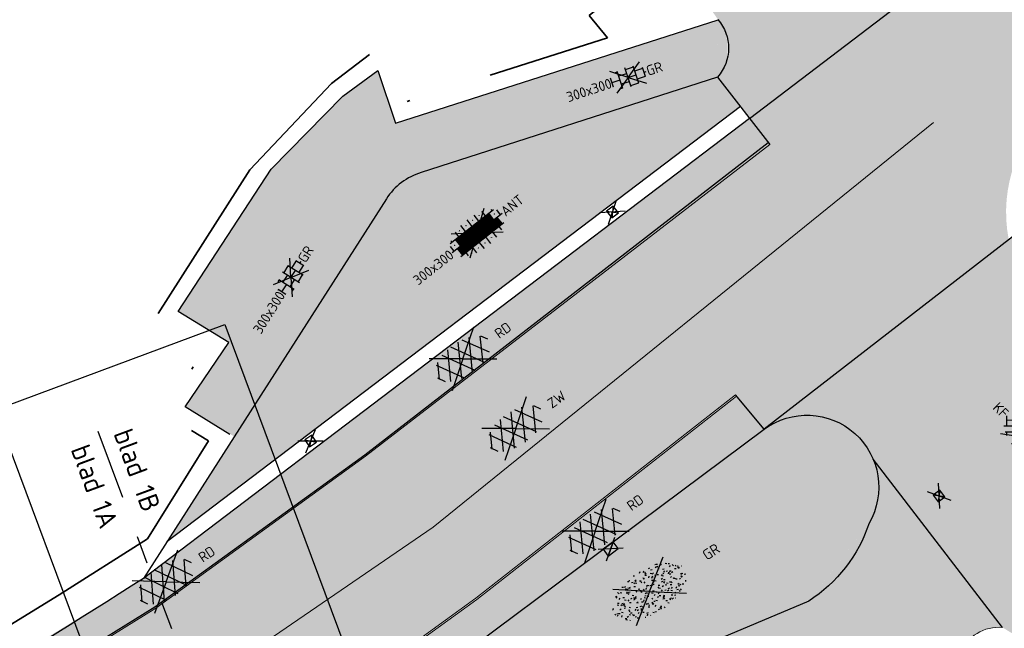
# Model space of a CAD drawing. Header units: metres. Extents: x 132493 to 135358, y 502695 to 503216.
# Tile 12 of 37: x 132666 to 132701, y 502811 to 502833. Entities that reach past the tile are written whole.
import ezdxf
from ezdxf.enums import TextEntityAlignment as Align

# ---------------------------------------------------------------- set-up
doc = ezdxf.new("R2010")
doc.units = ezdxf.units.M
doc.linetypes.add('AL-TEKENBLADGRENS', pattern=[11.5, 2.5, -1.5, 1, -1.5, 1, -1.5, 2.5])
doc.linetypes.add('XX-PROJECTGRENS', pattern=[18, 12, -3, 0, -3])
doc.layers.get('Defpoints').update_dxf_attribs({"color": 3})
for name, color, linetype, lineweight, plot in [('ARC- groen', 92, 'Continuous', 35, False), ('ARC- opbreken sbs dk kv bruin', 44, 'Continuous', 20, False), ('ARC-opbreken asfalt rood', 11, 'Continuous', 20, False), ('ARC-opbreken asfalt zwart', 252, 'Continuous', 20, False), ('ARC-opbreken bss kf kv grijs', 190, 'Continuous', 20, False)]:
    doc.layers.add(name, color=color, linetype=linetype, lineweight=lineweight, plot=plot)
doc.layers.add('ARC-opbreken btt 300x300 lv antraciet', color=121, linetype='Continuous', plot=False)
doc.layers.add('ARC-opbreken karteltegels 300x300', color=9, linetype='Continuous', plot=False)
for name, color, linetype, lineweight in [('B-WE-VH-KANTVERHARDING-G', 2, 'Continuous', 25), ('N-WE-KG-GRENS_WERKGRENS-G', 5, 'XX-PROJECTGRENS', 35), ('N-WE-VH-KANTVERHARDING-G', 2, 'Continuous', 18), ('V-WE-GR-GRAS-S', 3, 'Continuous', 25), ('V-WE-RI-KOLK-S', 7, 'Continuous', 25), ('V-WE-VH-GOOT_BSS_ACHTERKANT-G', 170, 'CONTINUOUS-V', 25), ('V-WE-VH-GOOT_TEGEL-G', 170, 'Continuous', 18), ('V-WE-VH-KANTOPSLUITING_OPSLUITBAND_60X150-G', 32, 'VH-OPSLUITBAND_60X150-V', 25), ('V-WE-VH-KANTOPSLUITING_TROTTOIRBAND_130 150-G', 210, 'VH-TROTTOIRBAND_130-150-V', 25), ('V-WE-VH-VERHARDING_ASFALT-S', 2, 'Continuous', 25), ('V-WE-VH-VERHARDING_BETONSTRAATSTEEN_KEPER-S', 2, 'Continuous', 25), ('V-WE-VH-VERHARDING_TEGEL_HALFST-S', 2, 'Continuous', 25), ('V-WE-VW-MARKERING_LANGS_STREEP_13_010-G', 7, 'VW-1-3_STREEP-V', 13), ('V-WE-VW-MARKERING_LANGS_STREEP_DOORGETROKKEN_010-G', 7, 'CONTINUOUS-V', 13), ('V1-WE-VH-VERHARDING_TEGEL-S', 4, 'Continuous', 25), ('X-XX-AL-TEKENBLADGRENS-GD', 7, 'AL-TEKENBLADGRENS', 30), ('X-XX-AL-TEKENBLADGRENS-T35', 2, 'Continuous', 35)]:
    doc.layers.add(name, color=color, linetype=linetype, lineweight=lineweight)
doc.styles.add('NLCS-ISO', font='NLCS-ISO.ttf')
doc.styles.add('NLCS-ISO-M200-T35', font='NLCS-ISO.ttf', dxfattribs={"height": 0.7})
doc.linetypes.add('CONTINUOUS-V', pattern='A,3.5,[24,NLCS.SHX,S=0.5,R=0,X=0,Y=0],3.5', length=7)
doc.linetypes.add('VH-OPSLUITBAND_60X150-V', pattern='A,4,-2,2,-2,2,[24,NLCS.SHX,S=1,R=0,X=0,Y=0],2,-2,2,-2', length=20)
doc.linetypes.add('VH-TROTTOIRBAND_130-150-V', pattern='A,2.5,[24,NLCS.SHX,S=1,R=0,X=0,Y=0],2.5,-2,2,-2,2,-2', length=15)
doc.linetypes.add('VW-1-3_STREEP-V', pattern='A,1,-3,0.5,[24,NLCS.SHX,S=0.5,R=0,X=0,Y=0],0.5,-3', length=8)

# ---------------------------------------------------------------- blocks, each defined once
blk = doc.blocks.new('V-SVH-TEGEL_300X300_DIK_HALFST_KL-SO')
at = {"transparency": 33554636}
h = blk.add_hatch(color=21, dxfattribs=at)
h.dxf.hatch_style = 1
h.paths.add_polyline_path([(0, 0.75), (-1.5, 0.75), (-1.5, -0.75), (0, -0.75)])
h.paths.add_polyline_path([(1.5, 1.5), (0, 1.5), (0, 0), (1.5, 0)])
h.paths.add_polyline_path([(1.5, 0), (0, 0), (0, -0.75), (0, -1.5), (1.5, -1.5)])
h.paths.add_polyline_path([(3, 0.75), (1.5, 0.75), (1.5, 0), (1.5, -0.75), (3, -0.75)])
at = {"ltscale": 0.1}
for q in [(-2.79, 2.01), (2.79, 2.01), (-2.81, -2.02), (2.81, -2.02)]:
    blk.add_line((0, 0), q, dxfattribs=at)
for p, q in [((0, -1.78), (0, 1.78)), ((-3.08, 0.75), (-3, 0.75)), ((-3, -0.83), (-3, 0.83)), ((-3, 0), (-1.5, 0)), ((-1.84, 1.5), (-1.5, 1.5)), ((-1.5, -1.6), (-1.5, 1.6)), ((-1.5, 0.75), (0, 0.75)), ((0, 1.5), (1.5, 1.5)), ((0, 0), (1.5, 0)), ((1.5, -1.6), (1.5, 1.6)), ((1.5, 0.75), (3, 0.75)), ((3, -0.83), (3, 0.83)), ((3, 0), (3.39, 0)), ((-3.08, -0.75), (-3, -0.75)), ((-1.84, -1.5), (-1.5, -1.5)), ((-1.5, -0.75), (0, -0.75)), ((0, -1.5), (1.5, -1.5)), ((1.5, -0.75), (3, -0.75))]:
    blk.add_line(p, q)
at = {"style": 'NLCS-ISO'}
blk.add_attdef('FORMAAT', text='', height=1.8, dxfattribs=at).set_placement((-3.18, 0), align=Align.MIDDLE_RIGHT)
blk.add_attdef('KLEUR', text='', height=1.8, dxfattribs=at).set_placement((3.49, 0), align=Align.MIDDLE_LEFT)
at = {"style": 'NLCS-ISO', "flags": 1}
blk.add_attdef('FUNCTIE', text='', height=1.8, dxfattribs=at).set_placement((0.12, -3.58), align=Align.MIDDLE_CENTER)
blk = doc.blocks.new('V-SVH-TEGEL_300X300_DIK_LINT_STIP-SO')
h = blk.add_hatch(color=254)
h.dxf.hatch_style = 1
h.paths.add_polyline_path([(-3, 0), (-4.5, 0), (-4.5, -1.5), (-3, -1.5)])
h = blk.add_hatch(color=254)
h.dxf.hatch_style = 1
h.paths.add_polyline_path([(-2.25, 1.5), (-3.75, 1.5), (-3.75, 0), (-3, 0), (-2.25, 0)])
h = blk.add_hatch(color=254)
h.dxf.hatch_style = 1
h.paths.add_polyline_path([(-1.5, 0), (-3, 0), (-3, -1.5), (-1.5, -1.5)])
h = blk.add_hatch(color=254)
h.dxf.hatch_style = 1
h.paths.add_polyline_path([(-0.75, 1.5), (-2.25, 1.5), (-2.25, 0), (-1.5, 0), (-0.75, 0)])
h = blk.add_hatch(color=254)
h.dxf.hatch_style = 1
h.paths.add_polyline_path([(0, 0), (-1.5, 0), (-1.5, -1.5), (0, -1.5)])
h = blk.add_hatch(color=254)
h.dxf.hatch_style = 1
h.paths.add_polyline_path([(0.75, 1.5), (-0.75, 1.5), (-0.75, 0), (0, 0), (0.75, 0)])
h = blk.add_hatch(color=254)
h.dxf.hatch_style = 1
h.paths.add_polyline_path([(1.5, 0), (0, 0), (0, -1.5), (1.5, -1.5)])
h = blk.add_hatch(color=254)
h.dxf.hatch_style = 1
h.paths.add_polyline_path([(2.25, 1.5), (0.75, 1.5), (0.75, 0), (1.5, 0), (2.25, 0)])
h = blk.add_hatch(color=254)
h.dxf.hatch_style = 1
h.paths.add_polyline_path([(3, 0), (1.5, 0), (1.5, -1.5), (3, -1.5)])
h = blk.add_hatch(color=254)
h.dxf.hatch_style = 1
h.paths.add_polyline_path([(3.75, 1.5), (2.25, 1.5), (2.25, 0), (3, 0), (3.75, 0)])
h = blk.add_hatch(color=254)
h.dxf.hatch_style = 1
h.paths.add_polyline_path([(4.5, 0), (3, 0), (3, -1.5), (4.5, -1.5)])
for p, q in [((-4.5, 1.8), (-4.5, 1.5)), ((-3, 2.52), (-3, 1.5)), ((-2.22, 2.25), (-2.28, 2.25)), ((-2.25, 2.22), (-2.25, 2.28)), ((-1.5, 2.87), (-1.5, 1.5)), ((-0.72, 2.25), (-0.78, 2.25)), ((-0.75, 2.22), (-0.75, 2.28)), ((0, 2.97), (0, 1.5)), ((0.78, 2.25), (0.72, 2.25)), ((0.75, 2.22), (0.75, 2.28)), ((1.5, 2.87), (1.5, 1.5)), ((2.28, 2.25), (2.22, 2.25)), ((2.25, 2.22), (2.25, 2.28)), ((3, 2.52), (3, 1.5)), ((4.5, 1.8), (4.5, 1.5)), ((-5.66, 0), (5.66, 0)), ((-5.25, 1.11), (-5.25, 0)), ((-4.89, 1.5), (4.89, 1.5)), ((-4.47, 0.75), (-4.53, 0.75)), ((-4.5, 0.72), (-4.5, 0.78)), ((-3.75, 1.5), (-3.75, 0)), ((-2.97, 0.75), (-3.03, 0.75)), ((-3, 0.72), (-3, 0.78)), ((-2.25, 1.5), (-2.25, 0)), ((-1.47, 0.75), (-1.53, 0.75)), ((-1.5, 0.72), (-1.5, 0.78)), ((-1.5, 0), (-1.5, -1.5)), ((-0.75, 1.5), (-0.75, 0)), ((0.03, 0.75), (-0.03, 0.75)), ((0, 0.72), (0, 0.78)), ((0, 0), (0, -1.5)), ((0.75, 1.5), (0.75, 0)), ((1.53, 0.75), (1.47, 0.75)), ((1.5, 0.72), (1.5, 0.78)), ((2.25, 1.5), (2.25, 0)), ((3.03, 0.75), (2.97, 0.75)), ((3, 0.72), (3, 0.78)), ((3.75, 1.5), (3.75, 0)), ((4.53, 0.75), (4.47, 0.75)), ((4.5, 0.72), (4.5, 0.78)), ((5.25, 1.11), (5.25, 0)), ((-4.89, -1.5), (4.89, -1.5)), ((-4.5, 0), (-4.5, -1.5)), ((-3.72, -0.75), (-3.78, -0.75)), ((-3.75, -0.78), (-3.75, -0.72)), ((-3.75, -1.5), (-3.75, -2.23)), ((-3, 0), (-3, -1.5)), ((-2.22, -0.75), (-2.28, -0.75)), ((-2.25, -0.78), (-2.25, -0.72)), ((-2.25, -1.5), (-2.25, -2.73)), ((-0.72, -0.75), (-0.78, -0.75)), ((-0.75, -0.78), (-0.75, -0.72)), ((-0.75, -1.5), (-0.75, -2.95)), ((0.78, -0.75), (0.72, -0.75)), ((0.75, -0.78), (0.75, -0.72)), ((0.75, -1.5), (0.75, -2.95)), ((1.5, 0), (1.5, -1.5)), ((2.28, -0.75), (2.22, -0.75)), ((2.25, -0.78), (2.25, -0.72)), ((2.25, -1.5), (2.25, -2.73)), ((3, 0), (3, -1.5)), ((3.78, -0.75), (3.72, -0.75)), ((3.75, -0.78), (3.75, -0.72)), ((3.75, -1.5), (3.75, -2.23)), ((4.5, 0), (4.5, -1.5)), ((-2.97, -2.25), (-3.03, -2.25)), ((-3, -2.28), (-3, -2.22)), ((-1.47, -2.25), (-1.53, -2.25)), ((-1.5, -2.28), (-1.5, -2.22)), ((0.03, -2.25), (-0.03, -2.25)), ((0, -2.28), (0, -2.22)), ((1.53, -2.25), (1.47, -2.25)), ((1.5, -2.28), (1.5, -2.22)), ((3.03, -2.25), (2.97, -2.25)), ((3, -2.28), (3, -2.22))]:
    blk.add_line(p, q)
at = {"ltscale": 0.1}
for q in [(-3.75, 2.7), (3.75, 2.7), (-3.77, -2.71), (3.77, -2.71)]:
    blk.add_line((0, 0), q, dxfattribs=at)
at = {"style": 'NLCS-ISO'}
blk.add_attdef('FORMAAT', text='', height=1.8, dxfattribs=at).set_placement((-5.76, 0), align=Align.MIDDLE_RIGHT)
blk.add_attdef('KLEUR', text='', height=1.8, dxfattribs=at).set_placement((5.76, 0), align=Align.MIDDLE_LEFT)
at = {"style": 'NLCS-ISO', "flags": 1}
blk.add_attdef('FUNCTIE', text='', height=1.8, dxfattribs=at).set_placement((0.12, -3.58), align=Align.MIDDLE_CENTER)
blk = doc.blocks.new('V-SRI-KOLK_TROTTOIR-SO')
blk.add_hatch(color=256).paths.add_polyline_path([(1.125, 0.75), (-1.125, 0.75), (-1.125, -0.75)])
at = {"ltscale": 0.1}
for p, q in [((-1.875, 1.25), (1.875, -1.25)), ((1.875, 1.25), (-1.875, -1.25))]:
    blk.add_line(p, q, dxfattribs=at)
blk.add_line((-1.125, -0.75), (1.125, 0.75))
at = {"flags": 128}
blk.add_lwpolyline([(-1.125, -0.75), (1.125, -0.75), (1.125, 0.75), (-1.125, 0.75)], close=True, dxfattribs=at)
blk = doc.blocks.new('V-SRI-KOLK_STRAAT_300X300-SO')
at = {"ltscale": 0.1}
for p, q in [((-1.875, 2), (1.875, -0.5)), ((1.875, 2), (-1.875, -0.5))]:
    blk.add_line(p, q, dxfattribs=at)
for p, q in [((-0.75, 0), (0.75, 1.5)), ((0.75, 0), (-0.75, 1.5))]:
    blk.add_line(p, q)
at = {"flags": 128}
blk.add_lwpolyline([(-0.75, 0), (0.75, 0), (0.75, 1.5), (-0.75, 1.5)], close=True, dxfattribs=at)
blk = doc.blocks.new('V-SVH-BSS_KEIFORMAAT_KEPER-SO')
at = {"ltscale": 0.1}
for p, q in [((-5.12, 0.96), (-3.95, 2.13)), ((-4.49, 1.81), (-4.38, 1.7)), ((0, 0), (-3.73, 2.68)), ((-3.52, 2.33), (-1.41, 0.22)), ((-2.4, 2.69), (-1.41, 1.7)), ((-2.15, 0.96), (-0.14, 2.97)), ((-2.15, 2.44), (-1.77, 2.82)), ((-0.67, 2.44), (1.56, 0.22)), ((0, 0), (3.73, 2.68)), ((0.29, 2.97), (1.56, 1.7)), ((0.82, 2.44), (1.27, 2.9)), ((0.82, 0.96), (2.52, 2.66)), ((2.3, 2.44), (4.53, 0.22)), ((4.3, 1.93), (4.53, 1.7)), ((-5.66, 0.01), (-4.38, -1.27)), ((-5.26, 1.1), (-4.38, 0.22)), ((-5.12, -0.53), (-2.89, 1.7)), ((-4.74, -1.63), (-2.89, 0.22)), ((0, 0), (-4.17, -3)), ((-3.64, 0.96), (-1.41, -1.27)), ((-2.15, -0.53), (0.08, 1.7)), ((-2.15, -2.01), (0.08, 0.22)), ((-0.67, 0.96), (1.56, -1.27)), ((0.82, -0.53), (3.05, 1.7)), ((0.82, -2.01), (3.05, 0.22)), ((2.3, 0.96), (4.53, -1.27)), ((3.79, 0.96), (4.58, 1.75)), ((3.79, -0.53), (5.32, 1.01)), ((5.27, 0.96), (5.47, 0.76)), ((-3.82, -2.19), (-2.89, -1.27)), ((-3.64, -0.53), (-1.41, -2.75)), ((-1.52, -2.86), (0.08, -1.27)), ((-0.67, -0.53), (1.56, -2.75)), ((0, 0), (4.17, -3)), ((1.44, -2.87), (3.05, -1.27)), ((2.3, -0.53), (3.92, -2.14)), ((3.79, -2.01), (5.65, -0.15)), ((5.27, -0.53), (5.48, -0.74)), ((-3.64, -2.01), (-3.19, -2.45)), ((-0.67, -2.01), (0.29, -2.97)), ((-0.14, -2.97), (0.08, -2.75)), ((2.3, -2.01), (2.86, -2.57))]:
    blk.add_line(p, q, dxfattribs=at)
at = {"style": 'NLCS-ISO'}
blk.add_attdef('FORMAAT', text='', height=1.8, dxfattribs=at).set_placement((-5.76, 0), align=Align.MIDDLE_RIGHT)
blk.add_attdef('KLEUR', text='', height=1.8, dxfattribs=at).set_placement((5.9, 0), align=Align.MIDDLE_LEFT)
at = {"style": 'NLCS-ISO', "flags": 1}
blk.add_attdef('FUNCTIE', text='', height=1.8, dxfattribs=at).set_placement((0.12, -3.58), align=Align.MIDDLE_CENTER)
blk = doc.blocks.new('V-SGR-GRAS_01-SO')
at = {"ltscale": 0.1}
for p, q in [((0, 0), (-1.427, 1.027)), ((-0.576, 0.919), (-0.64, 0.957)), ((-0.562, 0.919), (-0.509, 0.972)), ((-0.212, 0.998), (-0.269, 1.031)), ((0, 0), (1.427, 1.027)), ((0.073, 0.993), (0.138, 1.031)), ((0.239, 0.923), (0.312, 0.942)), ((0.594, 0.925), (0.522, 0.945)), ((-1.448, 0.644), (-1.521, 0.664)), ((-1.469, 0.576), (-1.482, 0.65)), ((-1.427, 0.476), (-1.354, 0.496)), ((-1.302, 0.761), (-1.324, 0.774)), ((-1.284, 0.684), (-1.278, 0.759)), ((-1.154, 0.647), (-1.207, 0.7)), ((-0.939, 0.84), (-1.004, 0.878)), ((-0.968, 0.512), (-0.915, 0.565)), ((-0.893, 0.496), (-0.965, 0.515)), ((-0.892, 0.812), (-0.817, 0.812)), ((-0.873, 0.655), (-0.886, 0.729)), ((-0.871, 0.625), (-0.799, 0.644)), ((-0.804, 0.474), (-0.869, 0.511)), ((-0.73, 0.647), (-0.783, 0.7)), ((-0.689, 0.607), (-0.682, 0.682)), ((-0.441, 0.553), (-0.506, 0.59)), ((-0.427, 0.785), (-0.499, 0.804)), ((-0.425, 0.706), (-0.36, 0.743)), ((-0.305, 0.647), (-0.358, 0.7)), ((-0.317, 0.812), (-0.242, 0.812)), ((-0.316, 0.774), (-0.244, 0.793)), ((-0.278, 0.735), (-0.291, 0.809)), ((-0.078, 0.632), (-0.143, 0.669)), ((-0.093, 0.53), (-0.087, 0.604)), ((-0.002, 0.47), (0.071, 0.489)), ((0.128, 0.636), (0.056, 0.656)), ((0.119, 0.647), (0.066, 0.7)), ((0.286, 0.711), (0.221, 0.748)), ((0.258, 0.812), (0.333, 0.812)), ((0.317, 0.814), (0.304, 0.888)), ((0.322, 0.565), (0.375, 0.618)), ((0.429, 0.477), (0.494, 0.514)), ((0.543, 0.647), (0.49, 0.7)), ((0.502, 0.452), (0.509, 0.527)), ((0.554, 0.619), (0.626, 0.638)), ((0.649, 0.79), (0.584, 0.827)), ((0.684, 0.487), (0.611, 0.507)), ((0.833, 0.812), (0.908, 0.812)), ((0.912, 0.894), (0.907, 0.925)), ((0.967, 0.647), (0.914, 0.7)), ((0.927, 0.764), (0.992, 0.802)), ((1.012, 0.869), (0.947, 0.906)), ((1.15, 0.777), (1.077, 0.796)), ((1.147, 0.502), (1.082, 0.54)), ((1.109, 0.767), (1.182, 0.787)), ((1.392, 0.647), (1.339, 0.7)), ((1.424, 0.463), (1.496, 0.483)), ((1.51, 0.581), (1.445, 0.619)), ((1.607, 0.407), (1.594, 0.481)), ((-1.964, -0.07), (-1.977, 0.004)), ((-1.93, 0.188), (-1.925, 0.244)), ((-1.893, 0.237), (-1.921, 0.253)), ((-1.668, 0.023), (-1.595, 0.043)), ((-1.596, 0.241), (-1.649, 0.294)), ((-1.53, 0.316), (-1.595, 0.353)), ((-1.517, 0.187), (-1.442, 0.187)), ((-1.358, 0.206), (-1.431, 0.226)), ((0, 0), (-1.427, -1.027)), ((-1.421, 0.131), (-1.356, 0.168)), ((-1.369, 0.009), (-1.382, 0.083)), ((-1.375, 0.106), (-1.322, 0.159)), ((-1.334, 0.111), (-1.328, 0.186)), ((-1.167, 0.395), (-1.232, 0.432)), ((-1.172, 0.241), (-1.225, 0.294)), ((-1.112, 0.172), (-1.04, 0.192)), ((-1.032, 0.028), (-1.097, 0.066)), ((-0.942, 0.187), (-0.867, 0.187)), ((-0.923, 0.418), (-0.858, 0.456)), ((-0.803, 0.057), (-0.875, 0.077)), ((-0.747, 0.241), (-0.8, 0.294)), ((-0.773, 0.089), (-0.786, 0.163)), ((-0.739, 0.034), (-0.732, 0.109)), ((-0.669, 0.107), (-0.734, 0.145)), ((-0.557, 0.321), (-0.485, 0.34)), ((-0.337, 0.347), (-0.41, 0.366)), ((-0.323, 0.241), (-0.376, 0.294)), ((-0.306, 0.186), (-0.371, 0.224)), ((-0.367, 0.187), (-0.292, 0.187)), ((-0.243, 0.017), (-0.17, 0.036)), ((-0.178, 0.169), (-0.191, 0.242)), ((-0.143, -0.043), (-0.137, 0.032)), ((-0.085, 0.159), (-0.032, 0.212)), ((-0.069, 0.189), (-0.004, 0.227)), ((0.057, 0.265), (-0.008, 0.303)), ((0, 0), (1.427, -1.027)), ((0.101, 0.241), (0.048, 0.294)), ((0.218, 0.198), (0.146, 0.217)), ((0.208, 0.187), (0.283, 0.187)), ((0.313, 0.166), (0.385, 0.185)), ((0.42, 0.344), (0.355, 0.382)), ((0.417, 0.248), (0.404, 0.322)), ((0.526, 0.241), (0.472, 0.294)), ((0.555, -0.022), (0.49, 0.015)), ((0.774, 0.049), (0.701, 0.069)), ((0.784, 0.423), (0.719, 0.461)), ((0.783, 0.187), (0.858, 0.187)), ((0.918, 0.057), (0.853, 0.094)), ((0.868, 0.315), (0.941, 0.334)), ((0.95, 0.241), (0.897, 0.294)), ((1.012, 0.328), (0.999, 0.402)), ((1.098, 0.375), (1.104, 0.45)), ((1.239, 0.338), (1.167, 0.358)), ((1.183, 0.011), (1.255, 0.03)), ((1.206, 0.212), (1.259, 0.265)), ((1.282, 0.136), (1.217, 0.173)), ((1.283, 0.248), (1.348, 0.286)), ((1.374, 0.241), (1.321, 0.294)), ((1.358, 0.187), (1.433, 0.187)), ((1.645, 0.215), (1.58, 0.252)), ((1.693, 0.298), (1.7, 0.373)), ((1.795, 0.19), (1.722, 0.209)), ((1.738, 0.159), (1.81, 0.179)), ((1.798, 0.241), (1.745, 0.294)), ((1.933, 0.187), (1.948, 0.187)), ((-1.918, -0.157), (-1.854, -0.119)), ((-1.824, -0.083), (-1.897, -0.064)), ((-1.759, -0.13), (-1.823, -0.092)), ((-1.782, -0.301), (-1.729, -0.248)), ((-1.624, -0.496), (-1.689, -0.459)), ((-1.613, -0.166), (-1.667, -0.113)), ((-1.567, -0.438), (-1.492, -0.438)), ((-1.395, -0.051), (-1.46, -0.013)), ((-1.385, -0.462), (-1.378, -0.387)), ((-1.353, -0.281), (-1.281, -0.261)), ((-1.269, -0.232), (-1.341, -0.212)), ((-1.261, -0.417), (-1.326, -0.38)), ((-1.189, -0.166), (-1.242, -0.113)), ((-1.065, -0.386), (-1, -0.348)), ((-0.992, -0.438), (-0.917, -0.438)), ((-0.897, -0.338), (-0.962, -0.301)), ((-0.765, -0.166), (-0.818, -0.113)), ((-0.798, -0.132), (-0.726, -0.112)), ((-0.789, -0.539), (-0.782, -0.464)), ((-0.713, -0.381), (-0.786, -0.361)), ((-0.674, -0.477), (-0.687, -0.403)), ((-0.534, -0.259), (-0.599, -0.222)), ((-0.567, -0.098), (-0.502, -0.061)), ((-0.491, -0.248), (-0.438, -0.195)), ((-0.484, -0.436), (-0.411, -0.416)), ((-0.417, -0.438), (-0.342, -0.438)), ((-0.341, -0.166), (-0.394, -0.113)), ((-0.248, -0.091), (-0.32, -0.072)), ((-0.171, -0.18), (-0.236, -0.143)), ((-0.078, -0.398), (-0.091, -0.324)), ((0.084, -0.166), (0.031, -0.113)), ((0.072, -0.287), (0.144, -0.268)), ((0.192, -0.101), (0.127, -0.064)), ((0.158, -0.438), (0.233, -0.438)), ((0.308, -0.24), (0.235, -0.221)), ((0.327, -0.468), (0.262, -0.43)), ((0.287, -0.327), (0.352, -0.289)), ((0.452, -0.12), (0.459, -0.046)), ((0.508, -0.166), (0.455, -0.113)), ((0.517, -0.318), (0.504, -0.244)), ((0.69, -0.389), (0.625, -0.351)), ((0.627, -0.138), (0.7, -0.119)), ((0.733, -0.438), (0.808, -0.438)), ((0.785, -0.039), (0.85, -0.002)), ((0.863, -0.389), (0.791, -0.37)), ((0.799, -0.195), (0.852, -0.142)), ((0.932, -0.166), (0.879, -0.113)), ((0.942, -0.442), (1.014, -0.423)), ((1.053, -0.31), (0.988, -0.272)), ((1.048, -0.198), (1.054, -0.123)), ((1.112, -0.239), (1.099, -0.165)), ((1.329, -0.1), (1.256, -0.08)), ((1.356, -0.166), (1.303, -0.113)), ((1.308, -0.438), (1.383, -0.438)), ((1.416, -0.231), (1.351, -0.193)), ((1.497, -0.293), (1.569, -0.274)), ((1.639, -0.268), (1.704, -0.231)), ((1.643, -0.275), (1.65, -0.2)), ((1.707, -0.159), (1.694, -0.085)), ((1.779, -0.152), (1.715, -0.114)), ((1.781, -0.166), (1.728, -0.113)), ((1.884, -0.248), (1.812, -0.229)), ((-1.631, -0.572), (-1.684, -0.519)), ((-1.535, -0.657), (-1.498, -0.636)), ((-1.269, -0.557), (-1.282, -0.483)), ((-1.207, -0.572), (-1.26, -0.519)), ((-1.179, -0.67), (-1.252, -0.651)), ((-1.126, -0.784), (-1.191, -0.746)), ((-1.039, -0.585), (-0.967, -0.565)), ((-0.898, -0.654), (-0.845, -0.601)), ((-0.836, -0.943), (-0.853, -0.926)), ((-0.783, -0.572), (-0.836, -0.519)), ((-0.763, -0.705), (-0.828, -0.667)), ((-0.725, -0.889), (-0.652, -0.869)), ((-0.709, -0.902), (-0.644, -0.864)), ((-0.624, -0.819), (-0.696, -0.799)), ((-0.399, -0.626), (-0.464, -0.588)), ((-0.376, -0.979), (-0.429, -0.926)), ((-0.358, -0.572), (-0.411, -0.519)), ((-0.158, -0.529), (-0.23, -0.51)), ((-0.211, -0.614), (-0.146, -0.577)), ((-0.193, -0.616), (-0.187, -0.541)), ((-0.169, -0.74), (-0.097, -0.72)), ((-0.036, -0.547), (-0.101, -0.509)), ((0.048, -0.979), (-0.005, -0.926)), ((0.021, -0.964), (0.008, -0.89)), ((0.066, -0.572), (0.013, -0.519)), ((0.099, -0.913), (0.034, -0.876)), ((0.397, -0.678), (0.325, -0.659)), ((0.386, -0.591), (0.459, -0.572)), ((0.393, -0.601), (0.446, -0.548)), ((0.462, -0.834), (0.397, -0.797)), ((0.402, -0.693), (0.409, -0.618)), ((0.472, -0.979), (0.419, -0.926)), ((0.49, -0.572), (0.437, -0.519)), ((0.617, -0.884), (0.604, -0.81)), ((0.643, -0.843), (0.708, -0.806)), ((0.701, -0.895), (0.773, -0.876)), ((0.825, -0.755), (0.76, -0.718)), ((0.856, -0.938), (0.844, -0.926)), ((0.914, -0.572), (0.861, -0.519)), ((0.953, -0.827), (0.88, -0.808)), ((0.998, -0.77), (1.004, -0.696)), ((1.188, -0.676), (1.123, -0.639)), ((1.141, -0.556), (1.206, -0.518)), ((1.212, -0.805), (1.199, -0.731)), ((1.256, -0.746), (1.328, -0.727)), ((1.339, -0.572), (1.286, -0.519)), ((1.419, -0.538), (1.346, -0.518)), ((1.551, -0.597), (1.486, -0.56)), ((1.684, -0.547), (1.736, -0.495)), ((1.713, -0.522), (1.71, -0.519)), ((-0.582, -0.994), (-0.587, -0.97)), ((-0.265, -0.992), (-0.33, -0.955)), ((-0.068, -0.968), (-0.141, -0.948)), ((-0.014, -1.008), (0.039, -0.955)), ((0.172, -1.037), (0.218, -1.024))]:
    blk.add_line(p, q, dxfattribs=at)
at = {"ltscale": 0.1, "style": 'NLCS-ISO'}
blk.add_attdef('TYPE', text='', height=0.5, dxfattribs=at).set_placement((3.471, -0.016), align=Align.MIDDLE_CENTER)
blk = doc.blocks.new('V-SVH-ASFALT-SO')
for q in [(-4.9, 3.52), (4.9, 3.52), (-4.9, -3.52), (4.9, -3.52)]:
    blk.add_line((0, 0), q)
at = {"ltscale": 0.1}
for p, q in [((-5.55, -0.57), (-4.02, 2.09)), ((-1.83, -2.81), (-4.5, 1.81)), ((-4.1, -2.05), (-1.24, 2.9)), ((0.56, -2.96), (-2.66, 2.62)), ((-2.19, -2.74), (1.08, 2.92)), ((2.68, -2.62), (-0.54, 2.96)), ((-0.01, -2.97), (3.13, 2.48)), ((4.51, -1.79), (1.85, 2.81)), ((2.47, -2.68), (4.88, 1.5)), ((5.64, 0.25), (4.96, 1.43)), ((-4.91, -1.48), (-5.64, -0.2))]:
    blk.add_line(p, q, dxfattribs=at)
at = {"style": 'NLCS-ISO'}
blk.add_attdef('KLEUR', text='', height=1.8, dxfattribs=at).set_placement((7.3, 0), align=Align.MIDDLE_LEFT)
at = {"style": 'NLCS-ISO', "flags": 1}
blk.add_attdef('FUNCTIE', text='', height=1.8, dxfattribs=at).set_placement((0.12, -3.58), align=Align.MIDDLE_CENTER)

msp = doc.modelspace()

# ---------------------------------------------------------------- hatches: boundary and pattern name
at = {"layer": 'ARC- groen', "transparency": 33554559}
h = msp.add_hatch(color=256, dxfattribs=at)
h.dxf.hatch_style = 1
edge = h.paths.add_edge_path()
edge.add_line((132686.862, 502809.054), (132675.741, 502804.35))
edge.add_line((132675.741, 502804.35), (132675.16, 502805.399))
edge.add_line((132675.16, 502805.399), (132683.636, 502811.724))
edge.add_line((132683.636, 502811.724), (132686.741, 502814.041))
edge.add_line((132686.741, 502814.041), (132691.439, 502817.547))
edge.add_line((132691.439, 502817.547), (132692.111, 502818.049))
edge.add_arc((132693.634, 502815.988), 2.563, 48.1677, 126.4572, ccw=False)
edge.add_arc((132693.634, 502815.988), 2.563, -30.1218, 48.1677, ccw=False)
edge.add_arc((132690.844, 502816.358), 5.274, 302.8051, 341.6943, ccw=False)
edge.add_line((132693.702, 502811.925), (132686.862, 502809.054))
at = {"layer": 'ARC- opbreken sbs dk kv bruin', "transparency": 33554559}
h = msp.add_hatch(color=256, dxfattribs=at)
h.dxf.hatch_style = 1
edge = h.paths.add_edge_path()
edge.add_line((132691.594, 502829.115), (132690.454, 502830.594))
edge.add_arc((132689.166, 502831.629), 1.652, 321.2155, 397.4884)
edge.add_line((132690.477, 502832.635), (132687.683, 502836.694))
edge.add_line((132687.683, 502836.694), (132683.746, 502842.63))
edge.add_line((132683.746, 502842.63), (132688.231, 502845.755))
edge.add_line((132688.231, 502845.755), (132691.482, 502841.05))
edge.add_line((132691.482, 502841.05), (132694.795, 502836.088))
edge.add_arc((132697.867, 502839.232), 4.396, 225.6664, 291.8261)
edge.add_line((132699.502, 502835.151), (132691.594, 502829.115))
at = {"layer": 'ARC-opbreken asfalt rood', "transparency": 33554559}
h = msp.add_hatch(color=256, dxfattribs=at)
h.dxf.hatch_style = 1
h.paths.add_polyline_path([(132670.452, 502811.675), (132664.592, 502808.037), (132662.944, 502807.014), (132662.331, 502808.019), (132670.011, 502812.738), (132680.802, 502820.927), (132691.594, 502829.115), (132692.313, 502828.188), (132685.531, 502822.956), (132677.923, 502817.087)])
h = msp.add_hatch(color=256, dxfattribs=at)
h.dxf.hatch_style = 1
edge = h.paths.add_edge_path()
edge.add_line((132642.408, 502789.008), (132629.465, 502783.475))
edge.add_line((132629.465, 502783.475), (132629.939, 502782.367))
edge.add_line((132629.939, 502782.367), (132639.099, 502785.951))
edge.add_arc((132573.776, 502948.529), 175.21, 291.88986, 297.87086)
edge.add_arc((132551.38, 502988.374), 220.907, 298.17462, 302.83227)
edge.add_line((132671.152, 502802.755), (132674.98, 502805.138))
edge.add_arc((132675.557, 502804.934), 0.612, 130.4787, 160.5018, ccw=False)
edge.add_line((132675.16, 502805.399), (132683.817, 502811.859))
edge.add_line((132683.817, 502811.859), (132688.224, 502815.148))
edge.add_line((132688.224, 502815.148), (132692.111, 502818.049))
edge.add_line((132692.111, 502818.049), (132691.17, 502819.253))
edge.add_line((132691.17, 502819.253), (132681.879, 502811.988))
edge.add_line((132681.879, 502811.988), (132674.049, 502806.316))
edge.add_arc((132487.165, 503110.381), 356.905, 295.78347, 301.57571, ccw=False)
at = {"layer": 'ARC-opbreken asfalt zwart', "transparency": 33554559}
h = msp.add_hatch(color=256, dxfattribs=at)
h.dxf.hatch_style = 1
edge = h.paths.add_edge_path()
edge.add_line((132542.657, 502737.658), (132541.564, 502739.946))
edge.add_arc((132549.154, 502743.812), 8.518, 156.3459, 206.989, ccw=False)
edge.add_arc((132549.031, 502744.04), 8.315, 105.3223, 157.4467, ccw=False)
edge.add_line((132546.834, 502752.059), (132552.213, 502753.974))
edge.add_line((132552.213, 502753.974), (132557.593, 502755.889))
edge.add_line((132557.593, 502755.889), (132570.306, 502760.556))
edge.add_line((132570.306, 502760.556), (132587.209, 502767.063))
edge.add_line((132587.209, 502767.063), (132604.338, 502773.645))
edge.add_line((132604.338, 502773.645), (132610.352, 502776.015))
edge.add_line((132610.352, 502776.015), (132610.791, 502774.892))
edge.add_line((132610.791, 502774.892), (132629.946, 502782.367))
edge.add_line((132629.946, 502782.367), (132629.446, 502783.521))
edge.add_line((132629.446, 502783.521), (132636.879, 502786.699))
edge.add_line((132636.879, 502786.699), (132644.313, 502789.876))
edge.add_line((132644.313, 502789.876), (132659.337, 502797.811))
edge.add_line((132659.337, 502797.811), (132674.022, 502806.358))
edge.add_line((132674.022, 502806.358), (132681.85, 502812.029))
edge.add_line((132681.85, 502812.029), (132686.474, 502815.649))
edge.add_line((132686.474, 502815.649), (132691.098, 502819.27))
edge.add_line((132691.098, 502819.27), (132692.111, 502818.049))
edge.add_line((132692.111, 502818.049), (132700.82, 502824.822))
edge.add_arc((132705.813, 502825.78), 5.084, 128.3148, 190.862, ccw=False)
edge.add_line((132702.661, 502829.769), (132707.634, 502834.265))
edge.add_line((132707.634, 502834.265), (132703.685, 502838.672))
edge.add_line((132703.685, 502838.672), (132700.43, 502835.66))
edge.add_arc((132697.867, 502839.231), 4.395, 291.8304, 305.6604, ccw=False)
edge.add_line((132699.502, 502835.151), (132693.185, 502830.34))
edge.add_line((132693.185, 502830.34), (132691.595, 502829.116))
edge.add_line((132691.595, 502829.116), (132692.313, 502828.188))
edge.add_line((132692.313, 502828.188), (132685.531, 502822.956))
edge.add_line((132685.531, 502822.956), (132677.923, 502817.087))
edge.add_line((132677.923, 502817.087), (132674.188, 502814.381))
edge.add_line((132674.188, 502814.381), (132670.452, 502811.675))
edge.add_line((132670.452, 502811.675), (132664.592, 502808.037))
edge.add_line((132664.592, 502808.037), (132662.944, 502807.014))
edge.add_line((132662.944, 502807.014), (132665.14, 502803.406))
edge.add_arc((132507.624, 503062.069), 302.85, 291.02465, 301.3399, ccw=False)
edge.add_line((132616.277, 502779.381), (132603.901, 502774.624))
edge.add_line((132603.901, 502774.624), (132601.801, 502780.087))
edge.add_line((132601.801, 502780.087), (132598.536, 502778.829))
edge.add_line((132598.536, 502778.829), (132600.634, 502773.368))
edge.add_line((132600.634, 502773.368), (132586.822, 502768.059))
edge.add_line((132586.822, 502768.059), (132569.962, 502761.579))
edge.add_line((132569.962, 502761.579), (132548.876, 502753.474))
edge.add_line((132548.876, 502753.474), (132546.915, 502758.576))
edge.add_line((132546.915, 502758.576), (132545.217, 502757.91))
edge.add_arc((132550.233, 502743.836), 14.942, 109.6156, 156.7878)
edge.add_arc((132550.233, 502743.836), 14.942, 156.7878, 203.9599)
edge.add_line((132536.579, 502737.768), (132537.706, 502735.292))
edge.add_line((132537.706, 502735.292), (132542.657, 502737.658))
h = msp.add_hatch(color=256, dxfattribs=at)
h.dxf.hatch_style = 1
edge = h.paths.add_edge_path()
edge.add_line((132691.452, 502804.956), (132680.493, 502801.214))
edge.add_line((132680.493, 502801.214), (132678.955, 502805.705))
edge.add_line((132678.955, 502805.705), (132686.862, 502809.054))
edge.add_line((132686.862, 502809.054), (132690.282, 502810.489))
edge.add_line((132690.282, 502810.489), (132693.702, 502811.925))
edge.add_arc((132690.844, 502816.358), 5.274, 302.8051, 341.6943)
edge.add_arc((132693.634, 502815.988), 2.563, 329.8782, 382.7768)
edge.add_line((132695.997, 502816.98), (132700.602, 502810.989))
edge.add_arc((132700.47, 502809.499), 1.496, 84.9174, 121.2281)
edge.add_arc((132700.47, 502809.499), 1.496, 121.2281, 157.5388)
edge.add_line((132699.088, 502810.071), (132697.61, 502807.072))
edge.add_line((132697.61, 502807.072), (132691.452, 502804.956))
at = {"layer": 'ARC-opbreken bss kf kv grijs', "transparency": 33554559}
h = msp.add_hatch(color=256, dxfattribs=at)
h.dxf.hatch_style = 1
edge = h.paths.add_edge_path()
edge.add_line((132703.712, 502820.331), (132704.858, 502818.792))
edge.add_line((132704.858, 502818.792), (132707.704, 502814.948))
edge.add_arc((132721.45, 502827.327), 18.498, 222.0053, 250.1233)
edge.add_arc((132729.223, 502866.866), 58.646, 256.12567, 266.27896)
edge.add_line((132725.417, 502808.344), (132725.209, 502801.207))
edge.add_line((132725.209, 502801.207), (132723.878, 502801.184))
edge.add_arc((132723.906, 502831.959), 30.775, 255.1034, 269.9475, ccw=False)
edge.add_arc((132723.906, 502831.959), 30.775, 246.2808, 255.1034, ccw=False)
edge.add_arc((132723.906, 502831.959), 30.775, 238.0098, 246.2808, ccw=False)
edge.add_line((132707.602, 502805.857), (132701.021, 502810.734))
edge.add_line((132701.021, 502810.734), (132700.602, 502810.989))
edge.add_line((132700.602, 502810.989), (132695.997, 502816.98))
edge.add_arc((132693.634, 502815.988), 2.563, 22.7768, 126.4572)
edge.add_line((132692.111, 502818.049), (132700.958, 502824.901))
edge.add_arc((132705.813, 502825.78), 4.934, 190.2668, 219.5978)
edge.add_line((132702.011, 502822.636), (132703.712, 502820.331))
at = {"layer": 'ARC-opbreken btt 300x300 lv antraciet', "transparency": 33554559}
h = msp.add_hatch(color=256, dxfattribs=at)
h.dxf.hatch_style = 1
edge = h.paths.add_edge_path()
edge.add_line((132691.267, 502829.539), (132670.831, 502814.019))
edge.add_line((132670.831, 502814.019), (132678.547, 502826.074))
edge.add_arc((132680.532, 502825.041), 2.238, 106.1832, 152.5193, ccw=False)
edge.add_line((132679.908, 502827.19), (132690.454, 502830.594))
edge.add_line((132690.454, 502830.594), (132691.267, 502829.539))
at = {"layer": 'ARC-opbreken karteltegels 300x300', "transparency": 33554559}
h = msp.add_hatch(color=256, dxfattribs=at)
h.dxf.hatch_style = 1
edge = h.paths.add_edge_path()
edge.add_line((132690.454, 502830.594), (132679.908, 502827.19))
edge.add_arc((132680.499, 502825.106), 2.166, 105.8268, 147.9138)
edge.add_line((132678.664, 502826.257), (132674.337, 502819.497))
edge.add_line((132674.337, 502819.497), (132673.233, 502817.798))
edge.add_line((132673.233, 502817.798), (132671.498, 502818.851))
edge.add_line((132671.498, 502818.851), (132673.052, 502821.139))
edge.add_line((132673.052, 502821.139), (132671.244, 502822.244))
edge.add_line((132671.244, 502822.244), (132674.56, 502827.318))
edge.add_line((132674.56, 502827.318), (132677.114, 502829.913))
edge.add_line((132677.114, 502829.913), (132678.358, 502830.833))
edge.add_line((132678.358, 502830.833), (132678.988, 502828.956))
edge.add_line((132678.988, 502828.956), (132690.475, 502832.634))
edge.add_arc((132689.295, 502831.626), 1.551, -41.7042, 40.5243, ccw=False)

# ---------------------------------------------------------------- linework, layer by layer
at = {"layer": 'B-WE-VH-KANTVERHARDING-G', "flags": 128}
for points in [[(132691.594, 502829.115), (132699.502, 502835.151)], [(132690.454, 502830.594), (132692.312, 502828.188)], [(132700.96, 502824.903), (132692.111, 502818.049)], [(132692.111, 502818.049), (132691.098, 502819.27)], [(132700.602, 502810.989), (132695.997, 502816.98)]]:
    msp.add_lwpolyline(points, dxfattribs=at)
for points in [[(132691.594, 502829.115), (132670.011, 502812.738, -0.037295), (132641.071, 502797.047, -0.011872), (132584.447, 502774.302), (132555.018, 502762.894)], [(132692.26, 502828.256), (132677.893, 502817.127), (132670.424, 502811.716), (132658.707, 502804.443), (132641.579, 502795.722), (132626.439, 502789.251), (132617.746, 502786.003), (132601.975, 502779.647), (132584.891, 502773.082), (132568.035, 502766.594), (132555.303, 502761.919), (132545.199, 502757.957, 0.436598), (132536.533, 502737.747), (132537.706, 502735.292)]]:
    msp.add_lwpolyline(points, format="xyb", dxfattribs=at)
at = {"layer": 'Defpoints', "elevation": -7055.85, "flags": 128}
for points in [[(132859.031, 502846.605), (132679.293, 502779.662), (132645.146, 502871.345), (132701.778, 502892.437), (132696.851, 502905.665), (132819.957, 502951.516)], [(132515.641, 502694.521), (132493.176, 502754.837), (132672.914, 502821.781), (132690.452, 502774.691), (132565.468, 502728.141), (132570.395, 502714.914)]]:
    msp.add_lwpolyline(points, close=True, dxfattribs=at)
at = {"layer": 'N-WE-KG-GRENS_WERKGRENS-G', "flags": 128}
msp.add_lwpolyline([(132714.225, 502831.39), (132712.74, 502830.016), (132714.173, 502827.105), (132719.425, 502816.187), (132713.917, 502811.823, 0.041618), (132718.643, 502809.629, 0.097455), (132725.88, 502809.065), (132725.813, 502804.753), (132725.61, 502797.809), (132725.105, 502797.823, -0.135959), (132716.37, 502797.175), (132711.357, 502798.433), (132706.393, 502799.679), (132700.269, 502800.253, -0.009927), (132677.642, 502796.22), (132632.478, 502780.041), (132631.33, 502779.151), (132632.05, 502777.587), (132622.169, 502772.657), (132620.972, 502775.056), (132620.452, 502775.302), (132554.713, 502749.919), (132553.552, 502749.259), (132548.052, 502747.414), (132545.408, 502745.62), (132545.464, 502743.712), (132548.27, 502740.204), (132546.198, 502738.552), (132547.273, 502736.374), (132545.773, 502735.687), (132549.511, 502726.13), (132550.995, 502723.076), (132548.611, 502721.918), (132542.863, 502733.749), (132538.4, 502731.58), (132545.62, 502716.67), (132539.154, 502713.583), (132538.379, 502715.207), (132538.83, 502715.423, 0.125806), (132540.864, 502717.121), (132538.223, 502722.586), (132533.092, 502720.17), (132531.99, 502722.496), (132537.068, 502724.965), (132534.565, 502730.134), (132532.655, 502734.077), (132529.445, 502740.761, 0.38851), (132526.441, 502741.975), (132517.361, 502738.587), (132516.341, 502741.247), (132514.334, 502748.372), (132518.76, 502750.018), (132518.708, 502750.159), (132537.466, 502757.124), (132545.227, 502760.107), (132545.343, 502759.991), (132617.218, 502787.565, 0.053036), (132670.152, 502814.142), (132672.327, 502817.632), (132670.755, 502818.611), (132672.194, 502820.922), (132670.451, 502822.027), (132673.803, 502827.286), (132676.711, 502830.366), (132678.636, 502831.835), (132679.364, 502829.718), (132686.54, 502831.996), (132685.889, 502832.792), (132687.784, 502834.344), (132685.892, 502836.655, -0.033635), (132681.757, 502842.462), (132688.147, 502846.916), (132694.781, 502837.397), (132696.554, 502838.886), (132699.439, 502838.523), (132704.648, 502843.328), (132708.693, 502846.94), (132708.789, 502849.325), (132723.076, 502862.505, 0.073083), (132734.93, 502877.17), (132757.828, 502915.905), (132758.696, 502915.41), (132759.168, 502916.208), (132760.391, 502915.429), (132762.034, 502915.851, -0.026489), (132766.151, 502921.632), (132767.803, 502923.535, -0.148382), (132790.477, 502936.941), (132818.007, 502943.899), (132826.672, 502946.2), (132835.264, 502948.54), (132853.031, 502954.72), (132855.543, 502955.594), (132893.667, 502969.935), (132911.425, 502976.552), (132985.937, 503003.555), (133023.571, 503017.07), (133037.473, 503022.042), (133036.828, 503023.836), (133048.372, 503027.895), (133048.975, 503026.107), (133048.991, 503026.113), (133116.416, 503049.937), (133129.594, 503053.973), (133207.877, 503083.082), (133221.602, 503088.229), (133252.581, 503100.41), (133277.393, 503110.443), (133306.069, 503122.394), (133329.692, 503132.107), (133343.751, 503138.208), (133361.837, 503145.78), (133391.048, 503157.409), (133404.405, 503161.707), (133414.368, 503164.465), (133423.338, 503166.665), (133422.764, 503168.092), (133426.054, 503169.422), (133426.863, 503167.42), (133431.538, 503168.304), (133432.861, 503169.705, -0.012525), (133446.195, 503172.025), (133446.427, 503171.142), (133453.695, 503172.435), (133464.244, 503174.558), (133468.751, 503175.698), (133481.347, 503179.803), (133494.584, 503184.524), (133505.986, 503189.24), (133509.745, 503190.505), (133516.547, 503192.908), (133520.249, 503182.162), (133500.01, 503174.427), (133496.13, 503172.727), (133491.379, 503168.182), (133489.969, 503172.137, -0.001551), (133487.167, 503171.147, -0.023656), (133473.917, 503167.219, -0.090258), (133471.022, 503165.294), (133449.109, 503158.534), (133447.971, 503161.966), (133447.234, 503162.671, 0.052266), (133400.801, 503151.158), (133401.032, 503146.319), (133398.182, 503145.874), (133389.707, 503144.549, 0.007004), (133353.896, 503130.476, 0.00058), (133350.949, 503129.266), (133350.488, 503128.304), (133331.434, 503120.137), (133318.711, 503114.684), (133316.063, 503108.086), (133308.671, 503105.028), (133301.214, 503108.414), (133286.996, 503102.612), (133286.864, 503102.664), (133275.248, 503097.913), (133256.641, 503090.282), (133233.221, 503081.259), (133231.439, 503077.362), (133227.629, 503079.105), (133217.674, 503075.269), (133153.435, 503051.279), (133140.996, 503046.855), (133135.587, 503044.984), (133134.688, 503047.481), (133133.49, 503047.049, 0.110259), (133115.827, 503035.848), (133100.736, 503020.774, 0.265135), (133098.64, 503013.13), (133089.707, 503009.984, 0.257939), (133083.443, 503014.528, 0.006082), (133083.249, 503014.549), (133077.967, 503015.071), (133061.92, 503016.654, 0.110369), (133041.138, 503014.117), (133025.633, 503008.609), (133021.665, 503007.256), (133021.387, 503008.032), (132937.622, 502978.218), (132938.361, 502976.202), (132914.777, 502967.54), (132913.474, 502967.061, 0.415091), (132911.784, 502963.396), (132912.511, 502961.436), (132902.765, 502957.806), (132902.242, 502959.217, 0.414546), (132897.868, 502961.222), (132896.431, 502960.688), (132859.009, 502946.768), (132839.946, 502940.011), (132837.192, 502939.034, 0.419067), (132835.142, 502934.641), (132835.591, 502933.439), (132826.051, 502929.845), (132824.715, 502933.435, 0.382663), (132821.877, 502934.924), (132821.657, 502934.868), (132792.84, 502927.585, 0.199942), (132770.147, 502910.61), (132769.103, 502908.844), (132764.332, 502900.772), (132764.837, 502894.878, -0.023781), (132742.356, 502859.092, -0.025284), (132736.336, 502852.282, -0.00557), (132713.857, 502831.058)], format="xyb", dxfattribs=at)
at = {"layer": 'N-WE-VH-KANTVERHARDING-G', "flags": 128}
msp.add_lwpolyline([(132691.134, 502819.226), (132681.88, 502811.989), (132674.049, 502806.316, -0.020597), (132644.334, 502789.831), (132629.465, 502783.475)], format="xyb", dxfattribs=at)
at = {"layer": 'V-WE-VH-GOOT_BSS_ACHTERKANT-G', "flags": 128}
msp.add_lwpolyline([(132691.271, 502829.541), (132670.846, 502814.044)], dxfattribs=at)
at = {"layer": 'V-WE-VH-GOOT_TEGEL-G', "flags": 128}
msp.add_lwpolyline([(132696.359, 502806.637), (132697.61, 502807.072), (132699.088, 502810.071, -0.32792), (132700.602, 502810.989, -0.32792)], format="xyb", dxfattribs=at)
at = {"layer": 'V-WE-VH-KANTOPSLUITING_OPSLUITBAND_60X150-G', "flags": 128}
msp.add_lwpolyline([(132673.094, 502817.86), (132671.498, 502818.851), (132673.052, 502821.139), (132671.244, 502822.244), (132674.56, 502827.318), (132677.114, 502829.913), (132678.358, 502830.833), (132678.988, 502828.956), (132690.477, 502832.635)], dxfattribs=at)
at = {"layer": 'V-WE-VH-KANTOPSLUITING_TROTTOIRBAND_130 150-G', "flags": 128}
for points in [[(132690.467, 502832.646, -0.376711), (132690.454, 502830.594), (132679.908, 502827.19, 0.185732), (132678.664, 502826.257), (132670.011, 502812.738)], [(132675.16, 502805.399), (132692.111, 502818.049, -0.813975), (132695.851, 502814.701, -0.171334), (132693.702, 502811.925), (132675.741, 502804.35, -0.817487), (132675.16, 502805.399)]]:
    msp.add_lwpolyline(points, format="xyb", dxfattribs=at)
at = {"layer": 'V-WE-VW-MARKERING_LANGS_STREEP_13_010-G', "ltscale": 2.5, "flags": 128}
msp.add_lwpolyline([(132549.933, 502756.322), (132556.457, 502758.881), (132569.179, 502763.551), (132586.059, 502770.049), (132603.166, 502776.623), (132618.922, 502782.973), (132627.647, 502786.232), (132642.957, 502792.777), (132660.304, 502801.609), (132672.237, 502809.016), (132680.333, 502814.568), (132698.144, 502828.975)], dxfattribs=at)
at = {"layer": 'V-WE-VW-MARKERING_LANGS_STREEP_DOORGETROKKEN_010-G', "flags": 128}
msp.add_lwpolyline([(132692.312, 502828.188), (132677.923, 502817.087), (132670.452, 502811.675), (132658.732, 502804.399), (132641.6, 502795.677), (132626.457, 502789.204), (132617.764, 502785.956), (132601.994, 502779.601), (132584.909, 502773.036), (132568.053, 502766.547), (132555.321, 502761.872), (132549.943, 502759.764)], dxfattribs=at)
msp.add_lwpolyline([(132691.098, 502819.27), (132681.85, 502812.029), (132674.022, 502806.358, -0.020595), (132644.313, 502789.876), (132629.446, 502783.521)], format="xyb", dxfattribs=at)
at = {"layer": 'X-XX-AL-TEKENBLADGRENS-GD', "elevation": -7055.85, "flags": 128}
msp.add_lwpolyline([(132668.39, 502817.979), (132679.043, 502789.377)], dxfattribs=at)

# ---------------------------------------------------------------- block references
at = {"layer": 'V-WE-GR-GRAS-S', "xscale": 0.75, "yscale": 0.75, "zscale": 0.475, "rotation": 33.09215588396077}
msp.add_blockref('V-SGR-GRAS_01-SO', (132688.038, 502812.275), dxfattribs=at).add_auto_attribs({'TYPE': 'GR'})
at = {"layer": 'V-WE-RI-KOLK-S'}
for name, p, xscale, yscale, zscale, rotation in [('V-SRI-KOLK_STRAAT_300X300-SO', (132686.625, 502825.904, 0.178), 0.2000000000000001, 0.2000000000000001, 0.2000000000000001, 217.4428290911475), ('V-SRI-KOLK_STRAAT_300X300-SO', (132675.882, 502817.753, 0.079), 0.2000000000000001, 0.2000000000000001, 0.2000000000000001, 213.6900675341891), ('V-SRI-KOLK_STRAAT_300X300-SO', (132698.463, 502815.765, -0.115), 0.2, 0.2, 0.2, 126.5231236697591), ('V-SRI-KOLK_TROTTOIR-SO', (132686.65, 502813.787, 0.285), 0.2, 0.2, 0.2, 216.7306540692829)]:
    msp.add_blockref(name, p, dxfattribs=dict(at, xscale=xscale, yscale=yscale, zscale=zscale, rotation=rotation))
at = {"layer": 'V-WE-VH-VERHARDING_ASFALT-S', "xscale": 0.2, "yscale": 0.2, "zscale": 0.2}
for p, rotation, values in [((132681.39, 502820.556), 35.653450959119, {'KLEUR': 'RD'}), ((132683.268, 502818.073), 35.4811940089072, {'KLEUR': 'ZW'}), ((132686.101, 502814.42), 35.653450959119, {'KLEUR': 'RD'}), ((132670.82, 502812.618), 34.16842511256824, {'KLEUR': 'RD'})]:
    msp.add_blockref('V-SVH-ASFALT-SO', p, dxfattribs=dict(at, rotation=rotation)).add_auto_attribs(values)
at = {"layer": 'V-WE-VH-VERHARDING_BETONSTRAATSTEEN_KEPER-S', "xscale": 0.2, "yscale": 0.2, "zscale": 0.2, "rotation": 315.2267922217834}
msp.add_blockref('V-SVH-BSS_KEIFORMAAT_KEPER-SO', (132701.546, 502817.731), dxfattribs=at).add_auto_attribs({'FORMAAT': 'KF', 'KLEUR': 'GR'})
at = {"layer": 'V-WE-VH-VERHARDING_TEGEL_HALFST-S', "xscale": 0.2, "yscale": 0.2, "zscale": 0.2}
for p, rotation in [((132687.271, 502830.585), 18.2521957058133), ((132675.265, 502823.452), 57.89151209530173)]:
    msp.add_blockref('V-SVH-TEGEL_300X300_DIK_HALFST_KL-SO', p, dxfattribs=dict(at, rotation=rotation)).add_auto_attribs({'FORMAAT': '300x300', 'KLEUR': 'GR'})
at = {"layer": 'V1-WE-VH-VERHARDING_TEGEL-S', "xscale": 0.2, "yscale": 0.2, "zscale": 0.2, "rotation": 38.25675518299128}
msp.add_blockref('V-SVH-TEGEL_300X300_DIK_LINT_STIP-SO', (132681.893, 502825.041), dxfattribs=at).add_auto_attribs({'FORMAAT': '300x300', 'KLEUR': 'ANT'})

# ---------------------------------------------------------------- texts
at = {"layer": 'X-XX-AL-TEKENBLADGRENS-T35', "style": 'NLCS-ISO-M200-T35'}
for s, p in [('blad 1B', (132668.934, 502817.901, -7057.31)), ('blad 1A', (132667.411, 502817.338, -7057.31))]:
    msp.add_text(s, height=0.7, rotation=290.2876, dxfattribs=at).set_placement(p)

doc.saveas('drawing.dxf')
